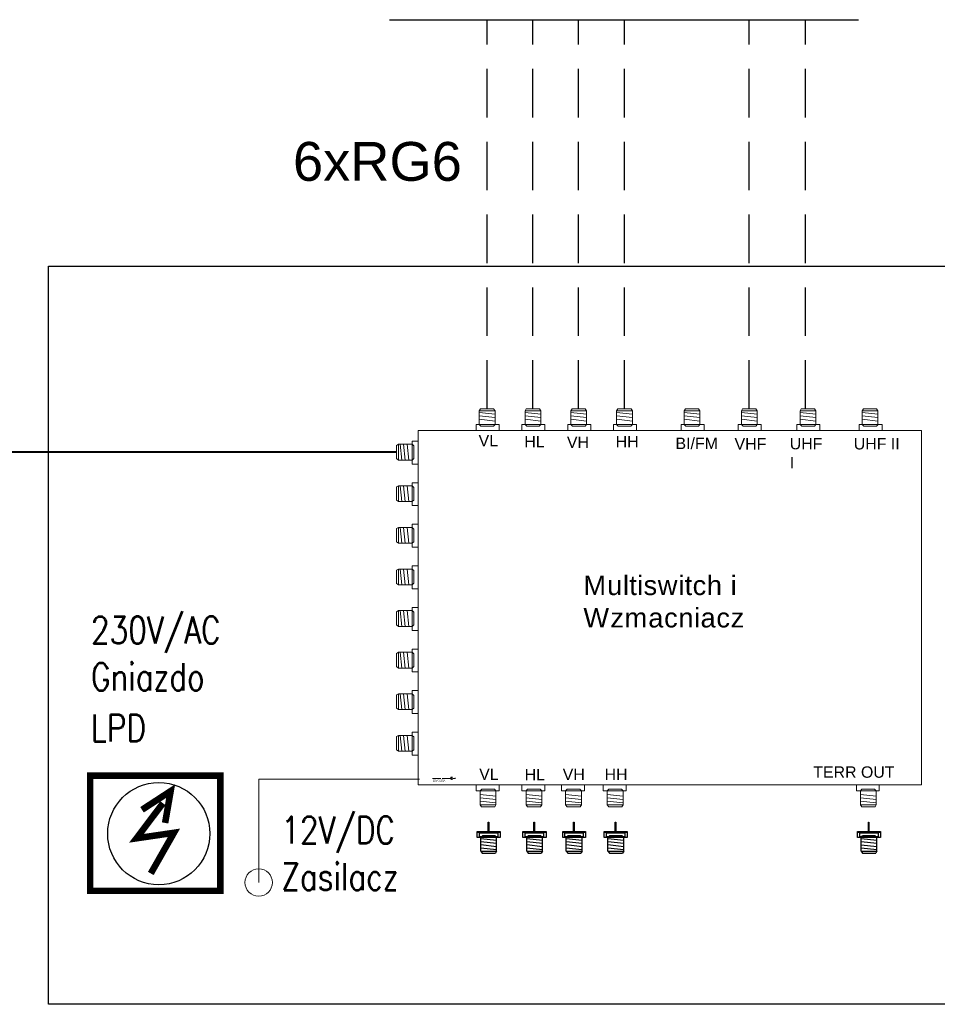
# Model space of a CAD drawing. Header units: millimetres. Extents: x 0 to 2597, y 167 to 1618.
# Tile 2 of 10: x 134 to 229, y 213 to 315. Entities that reach past the tile are written whole.
import ezdxf

# ---------------------------------------------------------------- set-up
doc = ezdxf.new("R2010")
doc.units = ezdxf.units.MM
for name, pattern in [('DASHED', [0.75, 0.5, -0.25]), ('DASHED2', [0.375, 0.25, -0.125]), ('TRATEGGIATA', [0.4, 0.2, -0.2])]:
    doc.linetypes.add(name, pattern=pattern)
for name, color, linetype in [('_IE_Instalacja CATV', 170, 'Continuous'), ('_IE_Szafa RACK', 7, 'Continuous'), ('_IE_urządzenia', 170, 'Continuous')]:
    doc.layers.add(name, color=color, linetype=linetype)
doc.layers.add('Domyślne', color=7, linetype='Continuous', lineweight=15)
doc.layers.add('SPLITS', color=4, linetype='Continuous', lineweight=15)
doc.styles.add('ARIAL', font='arial.ttf')
doc.styles.add('Century Gothic_B_2', font='GOTHICB.TTF', dxfattribs={"height": 0.2})
doc.styles.add('ROMANS', font='romans.shx', dxfattribs={"width": 0.7})
doc.styles.get("Standard").update_dxf_attribs({"font": 'ARIAL.TTF'})

# ---------------------------------------------------------------- blocks, each defined once
blk = doc.blocks.new('SE2903')
at = {"layer": 'Domyślne', "color": 7, "linetype": 'Continuous'}
for p, q in [((-2756.55, -214.971), (-2756.55, -220.199)), ((-2748.44, -214.971), (-2756.55, -214.971))]:
    blk.add_line(p, q, dxfattribs=at)
blk.add_circle((-2756.55, -220.199), 0.692, dxfattribs=at)
blk = doc.blocks.new('SE2902')
at = {"layer": 'Domyślne'}
blk.add_blockref('SE2903', (0, 0), dxfattribs=at)
blk = doc.blocks.new('PWSUPP')
at = {"layer": 'SPLITS', "const_width": 0.15}
blk.add_lwpolyline([(-1.577, 1.363), (-1.577, -1.28), (1.405, -1.28), (1.405, 1.363)], close=True, dxfattribs=at)
at = {"layer": 'SPLITS', "color": 1, "const_width": 0.15}
for points in [[(-0.388, 0.579), (0.269, 1.007), (0.142, 0.277)], [(0.092, 0.73), (-0.514, -0.075), (0.344, 0.051), (-0.186, -0.881)]]:
    blk.add_lwpolyline(points, dxfattribs=at)
at = {"layer": 'SPLITS', "lineweight": -3}
blk.add_circle((-0.003, 0.032), 1.171, dxfattribs=at)

msp = doc.modelspace()

# ---------------------------------------------------------------- linework, layer by layer
at = {"color": 240}
for p, q in [((181.71, 230.29), (181.87, 230.47)), ((181.71, 230.29), (181.87, 230.47)), ((181.71, 230.29), (181.87, 230.47)), ((181.71, 228.87), (181.71, 230.29)), ((181.71, 228.87), (181.71, 230.29)), ((181.71, 228.87), (181.71, 230.29)), ((183.17, 230.47), (181.87, 230.47)), ((183.17, 230.47), (181.87, 230.47)), ((183.17, 230.47), (181.87, 230.47)), ((183.33, 230.29), (183.17, 230.47)), ((183.33, 230.29), (183.17, 230.47)), ((183.33, 230.29), (183.17, 230.47)), ((183.33, 228.87), (183.33, 230.29)), ((183.33, 228.87), (183.33, 230.29)), ((183.33, 228.87), (183.33, 230.29)), ((186.42, 230.29), (186.58, 230.47)), ((186.42, 230.29), (186.58, 230.47)), ((186.42, 230.29), (186.58, 230.47)), ((186.43, 228.87), (186.43, 230.29)), ((186.43, 228.87), (186.43, 230.29)), ((186.43, 228.87), (186.43, 230.29)), ((187.88, 230.47), (186.58, 230.47)), ((187.88, 230.47), (186.58, 230.47)), ((187.88, 230.47), (186.58, 230.47)), ((188.05, 230.29), (187.88, 230.47)), ((188.05, 230.29), (187.88, 230.47)), ((188.05, 230.29), (187.88, 230.47)), ((188.05, 228.87), (188.05, 230.29)), ((188.05, 228.87), (188.05, 230.29)), ((188.05, 228.87), (188.05, 230.29)), ((190.51, 230.29), (190.66, 230.47)), ((190.51, 230.29), (190.66, 230.47)), ((190.51, 230.29), (190.66, 230.47)), ((190.51, 228.87), (190.51, 230.29)), ((190.51, 228.87), (190.51, 230.29)), ((190.51, 228.87), (190.51, 230.29)), ((191.97, 230.47), (190.66, 230.47)), ((191.97, 230.47), (190.66, 230.47)), ((191.97, 230.47), (190.66, 230.47)), ((192.13, 230.29), (191.97, 230.47)), ((192.13, 230.29), (191.97, 230.47)), ((192.13, 230.29), (191.97, 230.47)), ((192.13, 228.87), (192.13, 230.29)), ((192.13, 228.87), (192.13, 230.29)), ((192.13, 228.87), (192.13, 230.29)), ((194.79, 230.29), (194.95, 230.47)), ((194.79, 230.29), (194.95, 230.47)), ((194.79, 230.29), (194.95, 230.47)), ((194.79, 228.87), (194.79, 230.29)), ((194.79, 228.87), (194.79, 230.29)), ((194.79, 228.87), (194.79, 230.29)), ((196.25, 230.47), (194.95, 230.47)), ((196.25, 230.47), (194.95, 230.47)), ((196.25, 230.47), (194.95, 230.47)), ((196.42, 230.29), (196.25, 230.47)), ((196.42, 230.29), (196.25, 230.47)), ((196.42, 230.29), (196.25, 230.47)), ((196.42, 228.87), (196.42, 230.29)), ((196.42, 228.87), (196.42, 230.29)), ((196.42, 228.87), (196.42, 230.29)), ((220.85, 230.29), (221.01, 230.47)), ((220.85, 230.29), (221.01, 230.47)), ((220.85, 230.29), (221.01, 230.47)), ((220.85, 228.87), (220.85, 230.29)), ((220.85, 228.87), (220.85, 230.29)), ((220.85, 228.87), (220.85, 230.29)), ((222.31, 230.47), (221.01, 230.47)), ((222.31, 230.47), (221.01, 230.47)), ((222.31, 230.47), (221.01, 230.47)), ((222.48, 230.29), (222.31, 230.47)), ((222.48, 230.29), (222.31, 230.47)), ((222.48, 230.29), (222.31, 230.47)), ((222.48, 228.87), (222.48, 230.29)), ((222.48, 228.87), (222.48, 230.29)), ((222.48, 228.87), (222.48, 230.29)), ((183.33, 229.97), (181.71, 230.16)), ((183.33, 229.65), (181.71, 229.84)), ((183.33, 229.33), (181.71, 229.52)), ((183.33, 229.01), (181.71, 229.19)), ((188.05, 229.97), (186.43, 230.16)), ((188.05, 229.65), (186.43, 229.84)), ((188.05, 229.33), (186.43, 229.52)), ((188.05, 229.01), (186.43, 229.19)), ((192.13, 229.97), (190.51, 230.16)), ((192.13, 229.65), (190.51, 229.84)), ((192.13, 229.33), (190.51, 229.52)), ((192.13, 229.01), (190.51, 229.19)), ((196.42, 229.97), (194.79, 230.16)), ((196.42, 229.65), (194.79, 229.84)), ((196.42, 229.33), (194.79, 229.52)), ((196.42, 229.01), (194.79, 229.19)), ((222.48, 229.97), (220.85, 230.16)), ((222.48, 229.65), (220.85, 229.84)), ((222.48, 229.33), (220.85, 229.51)), ((222.48, 229.01), (220.85, 229.19)), ((181.71, 228.87), (181.86, 228.67)), ((181.71, 228.87), (183.33, 228.87)), ((181.71, 228.87), (181.86, 228.67)), ((181.71, 228.87), (183.33, 228.87)), ((181.71, 228.87), (181.86, 228.67)), ((181.71, 228.87), (183.33, 228.87)), ((181.86, 228.67), (183.22, 228.67)), ((181.86, 228.67), (183.22, 228.67)), ((181.86, 228.67), (183.22, 228.67)), ((183.33, 228.87), (183.22, 228.67)), ((183.33, 228.87), (183.22, 228.67)), ((183.33, 228.87), (183.22, 228.67)), ((186.43, 228.87), (186.57, 228.67)), ((186.43, 228.87), (188.05, 228.87)), ((186.43, 228.87), (186.57, 228.67)), ((186.43, 228.87), (188.05, 228.87)), ((186.43, 228.87), (186.57, 228.67)), ((186.43, 228.87), (188.05, 228.87)), ((186.57, 228.67), (187.93, 228.67)), ((186.57, 228.67), (187.93, 228.67)), ((186.57, 228.67), (187.93, 228.67)), ((188.05, 228.87), (187.93, 228.67)), ((188.05, 228.87), (187.93, 228.67)), ((188.05, 228.87), (187.93, 228.67)), ((190.51, 228.87), (190.65, 228.67)), ((190.51, 228.87), (192.13, 228.87)), ((190.51, 228.87), (190.65, 228.67)), ((190.51, 228.87), (192.13, 228.87)), ((190.51, 228.87), (190.65, 228.67)), ((190.51, 228.87), (192.13, 228.87)), ((190.65, 228.67), (192.01, 228.67)), ((190.65, 228.67), (192.01, 228.67)), ((190.65, 228.67), (192.01, 228.67)), ((192.13, 228.87), (192.01, 228.67)), ((192.13, 228.87), (192.01, 228.67)), ((192.13, 228.87), (192.01, 228.67)), ((194.79, 228.87), (194.94, 228.67)), ((194.79, 228.87), (196.42, 228.87)), ((194.79, 228.87), (194.94, 228.67)), ((194.79, 228.87), (196.42, 228.87)), ((194.79, 228.87), (194.94, 228.67)), ((194.79, 228.87), (196.42, 228.87)), ((194.94, 228.67), (196.3, 228.67)), ((194.94, 228.67), (196.3, 228.67)), ((194.94, 228.67), (196.3, 228.67)), ((196.42, 228.87), (196.3, 228.67)), ((196.42, 228.87), (196.3, 228.67)), ((196.42, 228.87), (196.3, 228.67)), ((220.85, 228.87), (221, 228.67)), ((220.85, 228.87), (222.48, 228.87)), ((220.85, 228.87), (221, 228.67)), ((220.85, 228.87), (222.48, 228.87)), ((220.85, 228.87), (221, 228.67)), ((220.85, 228.87), (222.48, 228.87)), ((221, 228.67), (222.36, 228.67)), ((221, 228.67), (222.36, 228.67)), ((221, 228.67), (222.36, 228.67)), ((222.48, 228.87), (222.36, 228.67)), ((222.48, 228.87), (222.36, 228.67)), ((222.48, 228.87), (222.36, 228.67))]:
    msp.add_line(p, q, dxfattribs=at)
at = {"color": 240, "linetype": 'Continuous', "transparency": 33554687}
for points in [[(182.53, 231.85), (182.53, 230.86), (182.47, 230.86), (182.47, 231.85)], [(187.24, 231.85), (187.24, 230.86), (187.18, 230.86), (187.18, 231.85)], [(191.32, 231.85), (191.32, 230.86), (191.26, 230.86), (191.26, 231.85)], [(195.61, 231.85), (195.61, 230.86), (195.55, 230.86), (195.55, 231.85)], [(221.67, 231.85), (221.67, 230.86), (221.61, 230.86), (221.61, 231.85)], [(183.46, 230.77), (183.46, 230.35), (181.58, 230.35), (181.58, 230.77)], [(188.17, 230.77), (188.17, 230.35), (186.29, 230.35), (186.29, 230.77)], [(192.26, 230.77), (192.26, 230.35), (190.37, 230.35), (190.37, 230.77)], [(196.54, 230.77), (196.54, 230.35), (194.66, 230.35), (194.66, 230.77)], [(222.6, 230.77), (222.6, 230.35), (220.72, 230.35), (220.72, 230.77)]]:
    msp.add_lwpolyline(points, close=True, dxfattribs=at)
at = {"color": 240}
for points in [[(183.7, 230.91), (183.7, 230.29), (181.34, 230.29), (181.34, 230.91)], [(183.7, 230.91), (183.7, 230.29), (181.34, 230.29), (181.34, 230.91)], [(183.7, 230.85), (183.7, 230.29), (181.34, 230.29), (181.34, 230.85)], [(188.42, 230.91), (188.42, 230.29), (186.05, 230.29), (186.05, 230.91)], [(188.42, 230.91), (188.42, 230.29), (186.05, 230.29), (186.05, 230.91)], [(188.42, 230.85), (188.42, 230.29), (186.05, 230.29), (186.05, 230.85)], [(192.5, 230.91), (192.5, 230.29), (190.14, 230.29), (190.14, 230.91)], [(192.5, 230.91), (192.5, 230.29), (190.14, 230.29), (190.14, 230.91)], [(192.5, 230.85), (192.5, 230.29), (190.14, 230.29), (190.14, 230.85)], [(196.79, 230.91), (196.79, 230.29), (194.42, 230.29), (194.42, 230.91)], [(196.79, 230.91), (196.79, 230.29), (194.42, 230.29), (194.42, 230.91)], [(196.79, 230.85), (196.79, 230.29), (194.42, 230.29), (194.42, 230.85)], [(222.85, 230.91), (222.85, 230.29), (220.48, 230.29), (220.48, 230.91)], [(222.85, 230.91), (222.85, 230.29), (220.48, 230.29), (220.48, 230.91)], [(222.85, 230.85), (222.85, 230.29), (220.48, 230.29), (220.48, 230.85)]]:
    msp.add_lwpolyline(points, close=True, dxfattribs=at)
at = {"layer": '_IE_Instalacja CATV', "linetype": 'DASHED', "ltscale": 10}
for p, q in [((182.35, 274.44), (182.36, 314.5)), ((187.06, 274.44), (187.07, 314.5)), ((191.77, 274.44), (191.78, 314.5)), ((196.49, 274.44), (196.5, 314.5)), ((209.34, 274.44), (209.35, 314.5)), ((215.13, 274.44), (215.14, 314.5))]:
    msp.add_line(p, q, dxfattribs=at)
at = {"layer": '_IE_Instalacja CATV', "linetype": 'DASHED', "ltscale": 10, "const_width": 0.2}
msp.add_lwpolyline([(173.02, 269.98), (173.02, 269.98), (55.14, 269.98)], dxfattribs=at)
at = {"layer": '_IE_Szafa RACK', "color": 94}
msp.add_lwpolyline([(137.19, 213.11), (137.19, 289.11), (243.91, 289.11), (243.91, 213.11)], close=True, dxfattribs=at)
at = {"layer": '_IE_urządzenia'}
msp.add_line((172.29, 314.5), (220.58, 314.5), dxfattribs=at)
at = {"layer": 'Domyślne'}
for p, q in [((181.55, 274.24), (181.67, 274.44)), ((181.55, 274.24), (181.67, 274.44)), ((181.55, 274.24), (181.67, 274.44)), ((181.55, 274.24), (181.55, 272.82)), ((183.17, 274.24), (181.55, 274.24)), ((181.55, 274.24), (181.55, 272.82)), ((183.17, 274.24), (181.55, 274.24)), ((181.55, 274.24), (181.55, 272.82)), ((183.17, 274.24), (181.55, 274.24)), ((181.55, 274.05), (183.17, 273.87)), ((181.55, 274.05), (183.17, 273.87)), ((181.55, 274.05), (183.17, 273.87)), ((183.03, 274.44), (181.67, 274.44)), ((183.03, 274.44), (181.67, 274.44)), ((183.03, 274.44), (181.67, 274.44)), ((183.17, 274.24), (183.03, 274.44)), ((183.17, 274.24), (183.03, 274.44)), ((183.17, 274.24), (183.03, 274.44)), ((183.17, 274.24), (183.17, 272.82)), ((183.17, 274.24), (183.17, 272.82)), ((183.17, 274.24), (183.17, 272.82)), ((186.27, 274.24), (186.38, 274.44)), ((186.27, 274.24), (186.38, 274.44)), ((186.27, 274.24), (186.38, 274.44)), ((186.27, 274.24), (186.27, 272.82)), ((187.89, 274.24), (186.27, 274.24)), ((186.27, 274.24), (186.27, 272.82)), ((187.89, 274.24), (186.27, 274.24)), ((186.27, 274.24), (186.27, 272.82)), ((187.89, 274.24), (186.27, 274.24)), ((186.27, 274.05), (187.89, 273.87)), ((186.27, 274.05), (187.89, 273.87)), ((186.27, 274.05), (187.89, 273.87)), ((187.74, 274.44), (186.38, 274.44)), ((187.74, 274.44), (186.38, 274.44)), ((187.74, 274.44), (186.38, 274.44)), ((187.89, 274.24), (187.74, 274.44)), ((187.89, 274.24), (187.74, 274.44)), ((187.89, 274.24), (187.74, 274.44)), ((187.89, 274.24), (187.89, 272.82)), ((187.89, 274.24), (187.89, 272.82)), ((187.89, 274.24), (187.89, 272.82)), ((190.98, 274.24), (191.1, 274.44)), ((190.98, 274.24), (191.1, 274.44)), ((190.98, 274.24), (191.1, 274.44)), ((190.98, 274.24), (190.98, 272.82)), ((192.6, 274.24), (190.98, 274.24)), ((190.98, 274.24), (190.98, 272.82)), ((192.6, 274.24), (190.98, 274.24)), ((190.98, 274.24), (190.98, 272.82)), ((192.6, 274.24), (190.98, 274.24)), ((190.98, 274.05), (192.6, 273.87)), ((190.98, 274.05), (192.6, 273.87)), ((190.98, 274.05), (192.6, 273.87)), ((192.45, 274.44), (191.1, 274.44)), ((192.45, 274.44), (191.1, 274.44)), ((192.45, 274.44), (191.1, 274.44)), ((192.6, 274.24), (192.45, 274.44)), ((192.6, 274.24), (192.45, 274.44)), ((192.6, 274.24), (192.45, 274.44)), ((192.6, 274.24), (192.6, 272.82)), ((192.6, 274.24), (192.6, 272.82)), ((192.6, 274.24), (192.6, 272.82)), ((195.69, 274.24), (195.81, 274.44)), ((195.69, 274.24), (195.81, 274.44)), ((195.69, 274.24), (195.81, 274.44)), ((195.69, 274.24), (195.69, 272.82)), ((197.31, 274.24), (195.69, 274.24)), ((195.69, 274.24), (195.69, 272.82)), ((197.31, 274.24), (195.69, 274.24)), ((195.69, 274.24), (195.69, 272.82)), ((197.31, 274.24), (195.69, 274.24)), ((195.69, 274.05), (197.31, 273.87)), ((195.69, 274.05), (197.31, 273.87)), ((195.69, 274.05), (197.31, 273.87)), ((197.17, 274.44), (195.81, 274.44)), ((197.17, 274.44), (195.81, 274.44)), ((197.17, 274.44), (195.81, 274.44)), ((197.31, 274.24), (197.17, 274.44)), ((197.31, 274.24), (197.17, 274.44)), ((197.31, 274.24), (197.17, 274.44)), ((197.31, 274.24), (197.31, 272.82)), ((197.31, 274.24), (197.31, 272.82)), ((197.31, 274.24), (197.31, 272.82)), ((202.65, 274.24), (202.77, 274.44)), ((202.65, 274.24), (202.77, 274.44)), ((202.65, 274.24), (202.77, 274.44)), ((202.65, 274.24), (202.65, 272.82)), ((204.27, 274.24), (202.65, 274.24)), ((202.65, 274.24), (202.65, 272.82)), ((204.27, 274.24), (202.65, 274.24)), ((202.65, 274.24), (202.65, 272.82)), ((204.27, 274.24), (202.65, 274.24)), ((202.65, 274.05), (204.27, 273.87)), ((202.65, 274.05), (204.27, 273.87)), ((202.65, 274.05), (204.27, 273.87)), ((204.12, 274.44), (202.77, 274.44)), ((204.12, 274.44), (202.77, 274.44)), ((204.12, 274.44), (202.77, 274.44)), ((204.27, 274.24), (204.12, 274.44)), ((204.27, 274.24), (204.12, 274.44)), ((204.27, 274.24), (204.12, 274.44)), ((204.27, 274.24), (204.27, 272.82)), ((204.27, 274.24), (204.27, 272.82)), ((204.27, 274.24), (204.27, 272.82)), ((208.54, 274.24), (208.66, 274.44)), ((208.54, 274.24), (208.66, 274.44)), ((208.54, 274.24), (208.66, 274.44)), ((208.54, 274.24), (208.54, 272.82)), ((210.16, 274.24), (208.54, 274.24)), ((208.54, 274.24), (208.54, 272.82)), ((210.16, 274.24), (208.54, 274.24)), ((208.54, 274.24), (208.54, 272.82)), ((210.16, 274.24), (208.54, 274.24)), ((208.54, 274.05), (210.16, 273.87)), ((208.54, 274.05), (210.16, 273.87)), ((208.54, 274.05), (210.16, 273.87)), ((210.02, 274.44), (208.66, 274.44)), ((210.02, 274.44), (208.66, 274.44)), ((210.02, 274.44), (208.66, 274.44)), ((210.16, 274.24), (210.02, 274.44)), ((210.16, 274.24), (210.02, 274.44)), ((210.16, 274.24), (210.02, 274.44)), ((210.16, 274.24), (210.16, 272.82)), ((210.16, 274.24), (210.16, 272.82)), ((210.16, 274.24), (210.16, 272.82)), ((214.58, 274.24), (214.7, 274.44)), ((214.58, 274.24), (214.7, 274.44)), ((214.58, 274.24), (214.7, 274.44)), ((214.58, 274.24), (214.58, 272.82)), ((216.2, 274.24), (214.58, 274.24)), ((214.58, 274.24), (214.58, 272.82)), ((216.2, 274.24), (214.58, 274.24)), ((214.58, 274.24), (214.58, 272.82)), ((216.2, 274.24), (214.58, 274.24)), ((214.58, 274.05), (216.2, 273.87)), ((214.58, 274.05), (216.2, 273.87)), ((214.58, 274.05), (216.2, 273.87)), ((216.06, 274.44), (214.7, 274.44)), ((216.06, 274.44), (214.7, 274.44)), ((216.06, 274.44), (214.7, 274.44)), ((216.2, 274.24), (216.06, 274.44)), ((216.2, 274.24), (216.06, 274.44)), ((216.2, 274.24), (216.06, 274.44)), ((216.2, 274.24), (216.2, 272.82)), ((216.2, 274.24), (216.2, 272.82)), ((216.2, 274.24), (216.2, 272.82)), ((220.97, 274.24), (221.09, 274.44)), ((220.97, 274.24), (221.09, 274.44)), ((220.97, 274.24), (221.09, 274.44)), ((220.97, 274.24), (220.97, 272.82)), ((222.59, 274.24), (220.97, 274.24)), ((220.97, 274.24), (220.97, 272.82)), ((222.59, 274.24), (220.97, 274.24)), ((220.97, 274.24), (220.97, 272.82)), ((222.59, 274.24), (220.97, 274.24)), ((220.97, 274.05), (222.59, 273.87)), ((220.97, 274.05), (222.59, 273.87)), ((220.97, 274.05), (222.59, 273.87)), ((222.45, 274.44), (221.09, 274.44)), ((222.45, 274.44), (221.09, 274.44)), ((222.45, 274.44), (221.09, 274.44)), ((222.59, 274.24), (222.45, 274.44)), ((222.59, 274.24), (222.45, 274.44)), ((222.59, 274.24), (222.45, 274.44)), ((222.59, 274.24), (222.59, 272.82)), ((222.59, 274.24), (222.59, 272.82)), ((222.59, 274.24), (222.59, 272.82)), ((181.55, 273.71), (183.17, 273.53)), ((181.55, 273.71), (183.17, 273.53)), ((181.55, 273.71), (183.17, 273.53)), ((181.55, 273.35), (183.17, 273.17)), ((181.55, 273.35), (183.17, 273.17)), ((181.55, 273.35), (183.17, 273.17)), ((181.55, 272.82), (181.72, 272.64)), ((181.55, 272.82), (181.72, 272.64)), ((181.55, 272.82), (181.72, 272.64)), ((183.18, 272.82), (183.02, 272.64)), ((183.18, 272.82), (183.02, 272.64)), ((183.18, 272.82), (183.02, 272.64)), ((186.27, 273.71), (187.89, 273.53)), ((186.27, 273.71), (187.89, 273.53)), ((186.27, 273.71), (187.89, 273.53)), ((186.27, 273.35), (187.89, 273.17)), ((186.27, 273.35), (187.89, 273.17)), ((186.27, 273.35), (187.89, 273.17)), ((186.27, 272.82), (186.43, 272.64)), ((186.27, 272.82), (186.43, 272.64)), ((186.27, 272.82), (186.43, 272.64)), ((187.89, 272.82), (187.73, 272.64)), ((187.89, 272.82), (187.73, 272.64)), ((187.89, 272.82), (187.73, 272.64)), ((190.98, 273.71), (192.6, 273.53)), ((190.98, 273.71), (192.6, 273.53)), ((190.98, 273.71), (192.6, 273.53)), ((190.98, 273.35), (192.6, 273.17)), ((190.98, 273.35), (192.6, 273.17)), ((190.98, 273.35), (192.6, 273.17)), ((190.98, 272.82), (191.14, 272.64)), ((190.98, 272.82), (191.14, 272.64)), ((190.98, 272.82), (191.14, 272.64)), ((192.6, 272.82), (192.45, 272.64)), ((192.6, 272.82), (192.45, 272.64)), ((192.6, 272.82), (192.45, 272.64)), ((195.69, 273.71), (197.31, 273.53)), ((195.69, 273.71), (197.31, 273.53)), ((195.69, 273.71), (197.31, 273.53)), ((195.69, 273.35), (197.31, 273.17)), ((195.69, 273.35), (197.31, 273.17)), ((195.69, 273.35), (197.31, 273.17)), ((195.69, 272.82), (195.85, 272.64)), ((195.69, 272.82), (195.85, 272.64)), ((195.69, 272.82), (195.85, 272.64)), ((197.31, 272.82), (197.16, 272.64)), ((197.31, 272.82), (197.16, 272.64)), ((197.31, 272.82), (197.16, 272.64)), ((202.65, 273.71), (204.27, 273.53)), ((202.65, 273.71), (204.27, 273.53)), ((202.65, 273.71), (204.27, 273.53)), ((202.65, 273.35), (204.27, 273.17)), ((202.65, 273.35), (204.27, 273.17)), ((202.65, 273.35), (204.27, 273.17)), ((202.65, 272.82), (202.81, 272.64)), ((202.65, 272.82), (202.81, 272.64)), ((202.65, 272.82), (202.81, 272.64)), ((204.27, 272.82), (204.12, 272.64)), ((204.27, 272.82), (204.12, 272.64)), ((204.27, 272.82), (204.12, 272.64)), ((208.54, 273.71), (210.16, 273.53)), ((208.54, 273.71), (210.16, 273.53)), ((208.54, 273.71), (210.16, 273.53)), ((208.54, 273.35), (210.16, 273.17)), ((208.54, 273.35), (210.16, 273.17)), ((208.54, 273.35), (210.16, 273.17)), ((208.54, 272.82), (208.7, 272.64)), ((208.54, 272.82), (208.7, 272.64)), ((208.54, 272.82), (208.7, 272.64)), ((210.16, 272.82), (210.01, 272.64)), ((210.16, 272.82), (210.01, 272.64)), ((210.16, 272.82), (210.01, 272.64)), ((214.58, 273.71), (216.2, 273.53)), ((214.58, 273.71), (216.2, 273.53)), ((214.58, 273.71), (216.2, 273.53)), ((214.58, 273.35), (216.2, 273.17)), ((214.58, 273.35), (216.2, 273.17)), ((214.58, 273.35), (216.2, 273.17)), ((214.58, 272.82), (214.74, 272.64)), ((214.58, 272.82), (214.74, 272.64)), ((214.58, 272.82), (214.74, 272.64)), ((216.2, 272.82), (216.05, 272.64)), ((216.2, 272.82), (216.05, 272.64)), ((216.2, 272.82), (216.05, 272.64)), ((220.97, 273.71), (222.59, 273.53)), ((220.97, 273.71), (222.59, 273.53)), ((220.97, 273.71), (222.59, 273.53)), ((220.97, 273.35), (222.59, 273.17)), ((220.97, 273.35), (222.59, 273.17)), ((220.97, 273.35), (222.59, 273.17)), ((220.97, 272.82), (221.14, 272.64)), ((220.97, 272.82), (221.14, 272.64)), ((220.97, 272.82), (221.14, 272.64)), ((222.6, 272.82), (222.44, 272.64)), ((222.6, 272.82), (222.44, 272.64)), ((222.6, 272.82), (222.44, 272.64)), ((181.72, 272.64), (183.02, 272.64)), ((181.72, 272.64), (183.02, 272.64)), ((181.72, 272.64), (183.02, 272.64)), ((186.43, 272.64), (187.73, 272.64)), ((186.43, 272.64), (187.73, 272.64)), ((186.43, 272.64), (187.73, 272.64)), ((191.14, 272.64), (192.45, 272.64)), ((191.14, 272.64), (192.45, 272.64)), ((191.14, 272.64), (192.45, 272.64)), ((195.85, 272.64), (197.16, 272.64)), ((195.85, 272.64), (197.16, 272.64)), ((195.85, 272.64), (197.16, 272.64)), ((202.81, 272.64), (204.12, 272.64)), ((202.81, 272.64), (204.12, 272.64)), ((202.81, 272.64), (204.12, 272.64)), ((208.7, 272.64), (210.01, 272.64)), ((208.7, 272.64), (210.01, 272.64)), ((208.7, 272.64), (210.01, 272.64)), ((214.74, 272.64), (216.05, 272.64)), ((214.74, 272.64), (216.05, 272.64)), ((214.74, 272.64), (216.05, 272.64)), ((221.14, 272.64), (222.44, 272.64)), ((221.14, 272.64), (222.44, 272.64)), ((221.14, 272.64), (222.44, 272.64)), ((173.22, 270.78), (173.02, 270.66)), ((173.22, 270.78), (173.02, 270.66)), ((173.22, 270.78), (173.02, 270.66)), ((173.22, 270.78), (174.64, 270.78)), ((173.22, 269.16), (173.22, 270.78)), ((173.22, 270.78), (174.64, 270.78)), ((173.22, 269.16), (173.22, 270.78)), ((173.22, 270.78), (174.64, 270.78)), ((173.22, 269.16), (173.22, 270.78)), ((173.41, 270.78), (173.59, 269.16)), ((173.41, 270.78), (173.59, 269.16)), ((173.41, 270.78), (173.59, 269.16)), ((173.75, 270.78), (173.93, 269.16)), ((173.75, 270.78), (173.93, 269.16)), ((173.75, 270.78), (173.93, 269.16)), ((174.11, 270.78), (174.29, 269.16)), ((174.11, 270.78), (174.29, 269.16)), ((174.11, 270.78), (174.29, 269.16)), ((174.64, 270.78), (174.82, 270.62)), ((174.64, 270.78), (174.82, 270.62)), ((174.64, 270.78), (174.82, 270.62)), ((173.02, 269.3), (173.02, 270.66)), ((173.02, 269.3), (173.02, 270.66)), ((173.02, 269.3), (173.02, 270.66)), ((174.82, 270.62), (174.82, 269.31)), ((174.82, 270.62), (174.82, 269.31)), ((174.82, 270.62), (174.82, 269.31)), ((173.22, 269.16), (173.02, 269.3)), ((173.22, 269.16), (173.02, 269.3)), ((173.22, 269.16), (173.02, 269.3)), ((173.22, 269.16), (174.64, 269.16)), ((173.22, 269.16), (174.64, 269.16)), ((173.22, 269.16), (174.64, 269.16)), ((174.64, 269.16), (174.82, 269.31)), ((174.64, 269.16), (174.82, 269.31)), ((174.64, 269.16), (174.82, 269.31)), ((173.22, 266.5), (173.02, 266.38)), ((173.22, 266.5), (173.02, 266.38)), ((173.22, 266.5), (173.02, 266.38)), ((173.02, 265.02), (173.02, 266.38)), ((173.02, 265.02), (173.02, 266.38)), ((173.02, 265.02), (173.02, 266.38)), ((173.22, 266.5), (174.64, 266.5)), ((173.22, 264.88), (173.22, 266.5)), ((173.22, 266.5), (174.64, 266.5)), ((173.22, 264.88), (173.22, 266.5)), ((173.22, 266.5), (174.64, 266.5)), ((173.22, 264.88), (173.22, 266.5)), ((173.41, 266.5), (173.59, 264.88)), ((173.41, 266.5), (173.59, 264.88)), ((173.41, 266.5), (173.59, 264.88)), ((173.75, 266.5), (173.93, 264.88)), ((173.75, 266.5), (173.93, 264.88)), ((173.75, 266.5), (173.93, 264.88)), ((174.11, 266.5), (174.29, 264.88)), ((174.11, 266.5), (174.29, 264.88)), ((174.11, 266.5), (174.29, 264.88)), ((174.64, 266.5), (174.82, 266.34)), ((174.64, 266.5), (174.82, 266.34)), ((174.64, 266.5), (174.82, 266.34)), ((174.82, 266.34), (174.82, 265.03)), ((174.82, 266.34), (174.82, 265.03)), ((174.82, 266.34), (174.82, 265.03)), ((173.22, 264.88), (173.02, 265.02)), ((173.22, 264.88), (173.02, 265.02)), ((173.22, 264.88), (173.02, 265.02)), ((173.22, 264.88), (174.64, 264.88)), ((173.22, 264.88), (174.64, 264.88)), ((173.22, 264.88), (174.64, 264.88)), ((174.64, 264.87), (174.82, 265.03)), ((174.64, 264.87), (174.82, 265.03)), ((174.64, 264.87), (174.82, 265.03)), ((173.22, 262.22), (173.02, 262.1)), ((173.22, 262.22), (173.02, 262.1)), ((173.22, 262.22), (173.02, 262.1)), ((173.02, 260.74), (173.02, 262.1)), ((173.02, 260.74), (173.02, 262.1)), ((173.02, 260.74), (173.02, 262.1)), ((173.22, 262.22), (174.64, 262.22)), ((173.22, 260.59), (173.22, 262.22)), ((173.22, 262.22), (174.64, 262.22)), ((173.22, 260.59), (173.22, 262.22)), ((173.22, 262.22), (174.64, 262.22)), ((173.22, 260.59), (173.22, 262.22)), ((173.41, 262.22), (173.59, 260.59)), ((173.41, 262.22), (173.59, 260.59)), ((173.41, 262.22), (173.59, 260.59)), ((173.75, 262.22), (173.93, 260.59)), ((173.75, 262.22), (173.93, 260.59)), ((173.75, 262.22), (173.93, 260.59)), ((174.11, 262.22), (174.29, 260.59)), ((174.11, 262.22), (174.29, 260.59)), ((174.11, 262.22), (174.29, 260.59)), ((174.64, 262.22), (174.82, 262.05)), ((174.64, 262.22), (174.82, 262.05)), ((174.64, 262.22), (174.82, 262.05)), ((174.82, 262.05), (174.82, 260.75)), ((174.82, 262.05), (174.82, 260.75)), ((174.82, 262.05), (174.82, 260.75)), ((173.22, 260.59), (173.02, 260.74)), ((173.22, 260.59), (173.02, 260.74)), ((173.22, 260.59), (173.02, 260.74)), ((173.22, 260.59), (174.64, 260.59)), ((173.22, 260.59), (174.64, 260.59)), ((173.22, 260.59), (174.64, 260.59)), ((174.64, 260.59), (174.82, 260.75)), ((174.64, 260.59), (174.82, 260.75)), ((174.64, 260.59), (174.82, 260.75)), ((173.22, 257.93), (173.02, 257.81)), ((173.22, 257.93), (173.02, 257.81)), ((173.22, 257.93), (173.02, 257.81)), ((173.02, 256.45), (173.02, 257.81)), ((173.02, 256.45), (173.02, 257.81)), ((173.02, 256.45), (173.02, 257.81)), ((173.22, 257.93), (174.64, 257.93)), ((173.22, 256.31), (173.22, 257.93)), ((173.22, 257.93), (174.64, 257.93)), ((173.22, 256.31), (173.22, 257.93)), ((173.22, 257.93), (174.64, 257.93)), ((173.22, 256.31), (173.22, 257.93)), ((173.41, 257.93), (173.59, 256.31)), ((173.41, 257.93), (173.59, 256.31)), ((173.41, 257.93), (173.59, 256.31)), ((173.75, 257.93), (173.93, 256.31)), ((173.75, 257.93), (173.93, 256.31)), ((173.75, 257.93), (173.93, 256.31)), ((174.11, 257.93), (174.29, 256.31)), ((174.11, 257.93), (174.29, 256.31)), ((174.11, 257.93), (174.29, 256.31)), ((174.64, 257.93), (174.82, 257.77)), ((174.64, 257.93), (174.82, 257.77)), ((174.64, 257.93), (174.82, 257.77)), ((174.82, 257.77), (174.82, 256.46)), ((174.82, 257.77), (174.82, 256.46)), ((174.82, 257.77), (174.82, 256.46)), ((173.22, 256.31), (173.02, 256.45)), ((173.22, 256.31), (173.02, 256.45)), ((173.22, 256.31), (173.02, 256.45)), ((173.22, 256.31), (174.64, 256.31)), ((173.22, 256.31), (174.64, 256.31)), ((173.22, 256.31), (174.64, 256.31)), ((174.64, 256.31), (174.82, 256.46)), ((174.64, 256.31), (174.82, 256.46)), ((174.64, 256.31), (174.82, 256.46)), ((173.22, 253.65), (173.02, 253.53)), ((173.22, 253.65), (173.02, 253.53)), ((173.22, 253.65), (173.02, 253.53)), ((173.02, 252.17), (173.02, 253.53)), ((173.02, 252.17), (173.02, 253.53)), ((173.02, 252.17), (173.02, 253.53)), ((173.22, 253.65), (174.64, 253.65)), ((173.22, 252.03), (173.22, 253.65)), ((173.22, 253.65), (174.64, 253.65)), ((173.22, 252.03), (173.22, 253.65)), ((173.22, 253.65), (174.64, 253.65)), ((173.22, 252.03), (173.22, 253.65)), ((173.41, 253.65), (173.59, 252.03)), ((173.41, 253.65), (173.59, 252.03)), ((173.41, 253.65), (173.59, 252.03)), ((173.75, 253.65), (173.93, 252.03)), ((173.75, 253.65), (173.93, 252.03)), ((173.75, 253.65), (173.93, 252.03)), ((174.11, 253.65), (174.29, 252.03)), ((174.11, 253.65), (174.29, 252.03)), ((174.11, 253.65), (174.29, 252.03)), ((174.64, 253.65), (174.82, 253.49)), ((174.64, 253.65), (174.82, 253.49)), ((174.64, 253.65), (174.82, 253.49)), ((174.82, 253.49), (174.82, 252.18)), ((174.82, 253.49), (174.82, 252.18)), ((174.82, 253.49), (174.82, 252.18)), ((173.22, 252.03), (173.02, 252.17)), ((173.22, 252.03), (173.02, 252.17)), ((173.22, 252.03), (173.02, 252.17)), ((173.22, 252.03), (174.64, 252.03)), ((173.22, 252.03), (174.64, 252.03)), ((173.22, 252.03), (174.64, 252.03)), ((174.64, 252.02), (174.82, 252.18)), ((174.64, 252.02), (174.82, 252.18)), ((174.64, 252.02), (174.82, 252.18)), ((173.22, 249.37), (173.02, 249.25)), ((173.22, 249.37), (173.02, 249.25)), ((173.22, 249.37), (173.02, 249.25)), ((173.02, 247.89), (173.02, 249.25)), ((173.02, 247.89), (173.02, 249.25)), ((173.02, 247.89), (173.02, 249.25)), ((173.22, 249.37), (174.64, 249.37)), ((173.22, 247.74), (173.22, 249.37)), ((173.22, 249.37), (174.64, 249.37)), ((173.22, 247.74), (173.22, 249.37)), ((173.22, 249.37), (174.64, 249.37)), ((173.22, 247.74), (173.22, 249.37)), ((173.41, 249.37), (173.59, 247.74)), ((173.41, 249.37), (173.59, 247.74)), ((173.41, 249.37), (173.59, 247.74)), ((173.75, 249.37), (173.93, 247.74)), ((173.75, 249.37), (173.93, 247.74)), ((173.75, 249.37), (173.93, 247.74)), ((174.11, 249.37), (174.29, 247.74)), ((174.11, 249.37), (174.29, 247.74)), ((174.11, 249.37), (174.29, 247.74)), ((174.64, 249.37), (174.82, 249.2)), ((174.64, 249.37), (174.82, 249.2)), ((174.64, 249.37), (174.82, 249.2)), ((174.82, 249.2), (174.82, 247.9)), ((174.82, 249.2), (174.82, 247.9)), ((174.82, 249.2), (174.82, 247.9)), ((173.22, 247.74), (173.02, 247.89)), ((173.22, 247.74), (173.02, 247.89)), ((173.22, 247.74), (173.02, 247.89)), ((173.22, 247.74), (174.64, 247.74)), ((173.22, 247.74), (174.64, 247.74)), ((173.22, 247.74), (174.64, 247.74)), ((174.64, 247.74), (174.82, 247.9)), ((174.64, 247.74), (174.82, 247.9)), ((174.64, 247.74), (174.82, 247.9)), ((173.22, 245.08), (173.02, 244.96)), ((173.22, 245.08), (173.02, 244.96)), ((173.22, 245.08), (173.02, 244.96)), ((173.02, 243.6), (173.02, 244.96)), ((173.02, 243.6), (173.02, 244.96)), ((173.02, 243.6), (173.02, 244.96)), ((173.22, 245.08), (174.64, 245.08)), ((173.22, 243.46), (173.22, 245.08)), ((173.22, 245.08), (174.64, 245.08)), ((173.22, 243.46), (173.22, 245.08)), ((173.22, 245.08), (174.64, 245.08)), ((173.22, 243.46), (173.22, 245.08)), ((173.41, 245.08), (173.59, 243.46)), ((173.41, 245.08), (173.59, 243.46)), ((173.41, 245.08), (173.59, 243.46)), ((173.75, 245.08), (173.93, 243.46)), ((173.75, 245.08), (173.93, 243.46)), ((173.75, 245.08), (173.93, 243.46)), ((174.11, 245.08), (174.29, 243.46)), ((174.11, 245.08), (174.29, 243.46)), ((174.11, 245.08), (174.29, 243.46)), ((174.64, 245.08), (174.82, 244.92)), ((174.64, 245.08), (174.82, 244.92)), ((174.64, 245.08), (174.82, 244.92)), ((174.82, 244.92), (174.82, 243.61)), ((174.82, 244.92), (174.82, 243.61)), ((174.82, 244.92), (174.82, 243.61)), ((173.22, 243.46), (173.02, 243.6)), ((173.22, 243.46), (173.02, 243.6)), ((173.22, 243.46), (173.02, 243.6)), ((173.22, 243.46), (174.64, 243.46)), ((173.22, 243.46), (174.64, 243.46)), ((173.22, 243.46), (174.64, 243.46)), ((174.64, 243.46), (174.82, 243.61)), ((174.64, 243.46), (174.82, 243.61)), ((174.64, 243.46), (174.82, 243.61)), ((173.22, 240.8), (173.02, 240.68)), ((173.22, 240.8), (173.02, 240.68)), ((173.22, 240.8), (173.02, 240.68)), ((173.02, 239.32), (173.02, 240.68)), ((173.02, 239.32), (173.02, 240.68)), ((173.02, 239.32), (173.02, 240.68)), ((173.22, 240.8), (174.64, 240.8)), ((173.22, 239.18), (173.22, 240.8)), ((173.22, 240.8), (174.64, 240.8)), ((173.22, 239.18), (173.22, 240.8)), ((173.22, 240.8), (174.64, 240.8)), ((173.22, 239.18), (173.22, 240.8)), ((173.41, 240.8), (173.59, 239.18)), ((173.41, 240.8), (173.59, 239.18)), ((173.41, 240.8), (173.59, 239.18)), ((173.75, 240.8), (173.93, 239.18)), ((173.75, 240.8), (173.93, 239.18)), ((173.75, 240.8), (173.93, 239.18)), ((174.11, 240.8), (174.29, 239.18)), ((174.11, 240.8), (174.29, 239.18)), ((174.11, 240.8), (174.29, 239.18)), ((174.64, 240.8), (174.82, 240.64)), ((174.64, 240.8), (174.82, 240.64)), ((174.64, 240.8), (174.82, 240.64)), ((174.82, 240.64), (174.82, 239.33)), ((174.82, 240.64), (174.82, 239.33)), ((174.82, 240.64), (174.82, 239.33)), ((173.22, 239.18), (173.02, 239.32)), ((173.22, 239.18), (173.02, 239.32)), ((173.22, 239.18), (173.02, 239.32)), ((174.64, 239.18), (174.82, 239.33)), ((174.64, 239.18), (174.82, 239.33)), ((174.64, 239.18), (174.82, 239.33)), ((173.22, 239.18), (174.64, 239.18)), ((173.22, 239.18), (174.64, 239.18)), ((173.22, 239.18), (174.64, 239.18)), ((178.83, 236.37), (178.96, 236.37)), ((179, 236.37), (179.11, 236.37)), ((179.06, 236.32), (179.06, 236.43)), ((181.64, 235.08), (181.8, 235.26)), ((181.64, 235.08), (181.8, 235.26)), ((181.64, 235.08), (181.8, 235.26)), ((183.1, 235.26), (181.8, 235.26)), ((183.1, 235.26), (181.8, 235.26)), ((183.1, 235.26), (181.8, 235.26)), ((183.27, 235.08), (183.1, 235.26)), ((183.27, 235.08), (183.1, 235.26)), ((183.27, 235.08), (183.1, 235.26)), ((186.36, 235.08), (186.51, 235.26)), ((186.36, 235.08), (186.51, 235.26)), ((186.36, 235.08), (186.51, 235.26)), ((187.82, 235.26), (186.51, 235.26)), ((187.82, 235.26), (186.51, 235.26)), ((187.82, 235.26), (186.51, 235.26)), ((187.98, 235.08), (187.82, 235.26)), ((187.98, 235.08), (187.82, 235.26)), ((187.98, 235.08), (187.82, 235.26)), ((190.44, 235.08), (190.59, 235.26)), ((190.44, 235.08), (190.59, 235.26)), ((190.44, 235.08), (190.59, 235.26)), ((191.9, 235.26), (190.59, 235.26)), ((191.9, 235.26), (190.59, 235.26)), ((191.9, 235.26), (190.59, 235.26)), ((192.06, 235.08), (191.9, 235.26)), ((192.06, 235.08), (191.9, 235.26)), ((192.06, 235.08), (191.9, 235.26)), ((194.73, 235.08), (194.88, 235.26)), ((194.73, 235.08), (194.88, 235.26)), ((194.73, 235.08), (194.88, 235.26)), ((196.19, 235.26), (194.88, 235.26)), ((196.19, 235.26), (194.88, 235.26)), ((196.19, 235.26), (194.88, 235.26)), ((196.35, 235.08), (196.19, 235.26)), ((196.35, 235.08), (196.19, 235.26)), ((196.35, 235.08), (196.19, 235.26)), ((220.79, 235.08), (220.94, 235.26)), ((220.79, 235.08), (220.94, 235.26)), ((220.79, 235.08), (220.94, 235.26)), ((222.25, 235.26), (220.94, 235.26)), ((222.25, 235.26), (220.94, 235.26)), ((222.25, 235.26), (220.94, 235.26)), ((222.41, 235.08), (222.25, 235.26)), ((222.41, 235.08), (222.25, 235.26)), ((222.41, 235.08), (222.25, 235.26)), ((181.65, 233.66), (181.65, 235.08)), ((181.65, 233.66), (181.65, 235.08)), ((181.65, 233.66), (181.65, 235.08)), ((183.27, 234.55), (181.65, 234.73)), ((183.27, 234.55), (181.65, 234.73)), ((183.27, 234.55), (181.65, 234.73)), ((183.27, 234.19), (181.65, 234.37)), ((183.27, 234.19), (181.65, 234.37)), ((183.27, 234.19), (181.65, 234.37)), ((183.27, 233.66), (183.27, 235.08)), ((183.27, 233.66), (183.27, 235.08)), ((183.27, 233.66), (183.27, 235.08)), ((186.36, 233.66), (186.36, 235.08)), ((186.36, 233.66), (186.36, 235.08)), ((186.36, 233.66), (186.36, 235.08)), ((187.98, 234.55), (186.36, 234.73)), ((187.98, 234.55), (186.36, 234.73)), ((187.98, 234.55), (186.36, 234.73)), ((187.98, 234.19), (186.36, 234.37)), ((187.98, 234.19), (186.36, 234.37)), ((187.98, 234.19), (186.36, 234.37)), ((187.98, 233.66), (187.98, 235.08)), ((187.98, 233.66), (187.98, 235.08)), ((187.98, 233.66), (187.98, 235.08)), ((190.44, 233.66), (190.44, 235.08)), ((190.44, 233.66), (190.44, 235.08)), ((190.44, 233.66), (190.44, 235.08)), ((192.06, 234.55), (190.44, 234.73)), ((192.06, 234.55), (190.44, 234.73)), ((192.06, 234.55), (190.44, 234.73)), ((192.06, 234.19), (190.44, 234.37)), ((192.06, 234.19), (190.44, 234.37)), ((192.06, 234.19), (190.44, 234.37)), ((192.06, 233.66), (192.06, 235.08)), ((192.06, 233.66), (192.06, 235.08)), ((192.06, 233.66), (192.06, 235.08)), ((194.73, 233.66), (194.73, 235.08)), ((194.73, 233.66), (194.73, 235.08)), ((194.73, 233.66), (194.73, 235.08)), ((196.35, 234.55), (194.73, 234.73)), ((196.35, 234.55), (194.73, 234.73)), ((196.35, 234.55), (194.73, 234.73)), ((196.35, 234.19), (194.73, 234.37)), ((196.35, 234.19), (194.73, 234.37)), ((196.35, 234.19), (194.73, 234.37)), ((196.35, 233.66), (196.35, 235.08)), ((196.35, 233.66), (196.35, 235.08)), ((196.35, 233.66), (196.35, 235.08)), ((220.79, 233.66), (220.79, 235.08)), ((220.79, 233.66), (220.79, 235.08)), ((220.79, 233.66), (220.79, 235.08)), ((222.41, 234.54), (220.79, 234.73)), ((222.41, 234.54), (220.79, 234.73)), ((222.41, 234.54), (220.79, 234.73)), ((222.41, 234.19), (220.79, 234.37)), ((222.41, 234.19), (220.79, 234.37)), ((222.41, 234.19), (220.79, 234.37)), ((222.41, 233.66), (222.41, 235.08)), ((222.41, 233.66), (222.41, 235.08)), ((222.41, 233.66), (222.41, 235.08)), ((183.27, 233.85), (181.65, 234.03)), ((183.27, 233.85), (181.65, 234.03)), ((183.27, 233.85), (181.65, 234.03)), ((181.65, 233.66), (181.79, 233.46)), ((181.65, 233.66), (183.27, 233.66)), ((181.65, 233.66), (181.79, 233.46)), ((181.65, 233.66), (183.27, 233.66)), ((181.65, 233.66), (181.79, 233.46)), ((181.65, 233.66), (183.27, 233.66)), ((181.79, 233.46), (183.15, 233.46)), ((181.79, 233.46), (183.15, 233.46)), ((181.79, 233.46), (183.15, 233.46)), ((183.27, 233.66), (183.15, 233.46)), ((183.27, 233.66), (183.15, 233.46)), ((183.27, 233.66), (183.15, 233.46)), ((187.98, 233.85), (186.36, 234.03)), ((187.98, 233.85), (186.36, 234.03)), ((187.98, 233.85), (186.36, 234.03)), ((186.36, 233.66), (186.5, 233.46)), ((186.36, 233.66), (187.98, 233.66)), ((186.36, 233.66), (186.5, 233.46)), ((186.36, 233.66), (187.98, 233.66)), ((186.36, 233.66), (186.5, 233.46)), ((186.36, 233.66), (187.98, 233.66)), ((186.5, 233.46), (187.86, 233.46)), ((186.5, 233.46), (187.86, 233.46)), ((186.5, 233.46), (187.86, 233.46)), ((187.98, 233.66), (187.86, 233.46)), ((187.98, 233.66), (187.86, 233.46)), ((187.98, 233.66), (187.86, 233.46)), ((192.06, 233.85), (190.44, 234.03)), ((192.06, 233.85), (190.44, 234.03)), ((192.06, 233.85), (190.44, 234.03)), ((190.44, 233.66), (190.59, 233.46)), ((190.44, 233.66), (192.06, 233.66)), ((190.44, 233.66), (190.59, 233.46)), ((190.44, 233.66), (192.06, 233.66)), ((190.44, 233.66), (190.59, 233.46)), ((190.44, 233.66), (192.06, 233.66)), ((190.59, 233.46), (191.94, 233.46)), ((190.59, 233.46), (191.94, 233.46)), ((190.59, 233.46), (191.94, 233.46)), ((192.06, 233.66), (191.94, 233.46)), ((192.06, 233.66), (191.94, 233.46)), ((192.06, 233.66), (191.94, 233.46)), ((196.35, 233.85), (194.73, 234.03)), ((196.35, 233.85), (194.73, 234.03)), ((196.35, 233.85), (194.73, 234.03)), ((194.73, 233.66), (194.87, 233.46)), ((194.73, 233.66), (196.35, 233.66)), ((194.73, 233.66), (194.87, 233.46)), ((194.73, 233.66), (196.35, 233.66)), ((194.73, 233.66), (194.87, 233.46)), ((194.73, 233.66), (196.35, 233.66)), ((194.87, 233.46), (196.23, 233.46)), ((194.87, 233.46), (196.23, 233.46)), ((194.87, 233.46), (196.23, 233.46)), ((196.35, 233.66), (196.23, 233.46)), ((196.35, 233.66), (196.23, 233.46)), ((196.35, 233.66), (196.23, 233.46)), ((222.41, 233.84), (220.79, 234.03)), ((222.41, 233.84), (220.79, 234.03)), ((222.41, 233.84), (220.79, 234.03)), ((220.79, 233.66), (220.93, 233.46)), ((220.79, 233.66), (222.41, 233.66)), ((220.79, 233.66), (220.93, 233.46)), ((220.79, 233.66), (222.41, 233.66)), ((220.79, 233.66), (220.93, 233.46)), ((220.79, 233.66), (222.41, 233.66)), ((220.93, 233.46), (222.29, 233.46)), ((220.93, 233.46), (222.29, 233.46)), ((220.93, 233.46), (222.29, 233.46)), ((222.41, 233.66), (222.29, 233.46)), ((222.41, 233.66), (222.29, 233.46)), ((222.41, 233.66), (222.29, 233.46))]:
    msp.add_line(p, q, dxfattribs=at)
at = {"layer": 'Domyślne', "color": 7}
for p, q in [((177.6, 236.37), (176.74, 236.37)), ((178.59, 236.37), (177.73, 236.37))]:
    msp.add_line(p, q, dxfattribs=at)
at = {"layer": 'Domyślne'}
for points in [[(181.23, 272.2), (181.23, 272.82), (183.59, 272.82), (183.59, 272.2)], [(181.23, 272.2), (181.23, 272.82), (183.59, 272.82), (183.59, 272.2)], [(181.23, 272.2), (181.23, 272.82), (183.59, 272.82), (183.59, 272.2)], [(185.94, 272.2), (185.94, 272.82), (188.3, 272.82), (188.3, 272.2)], [(185.94, 272.2), (185.94, 272.82), (188.3, 272.82), (188.3, 272.2)], [(185.94, 272.2), (185.94, 272.82), (188.3, 272.82), (188.3, 272.2)], [(190.65, 272.2), (190.65, 272.82), (193.02, 272.82), (193.02, 272.2)], [(190.65, 272.2), (190.65, 272.82), (193.02, 272.82), (193.02, 272.2)], [(190.65, 272.2), (190.65, 272.82), (193.02, 272.82), (193.02, 272.2)], [(195.37, 272.2), (195.37, 272.82), (197.73, 272.82), (197.73, 272.2)], [(195.37, 272.2), (195.37, 272.82), (197.73, 272.82), (197.73, 272.2)], [(195.37, 272.2), (195.37, 272.82), (197.73, 272.82), (197.73, 272.2)], [(202.32, 272.2), (202.32, 272.82), (204.69, 272.82), (204.69, 272.2)], [(202.32, 272.2), (202.32, 272.82), (204.69, 272.82), (204.69, 272.2)], [(202.32, 272.2), (202.32, 272.82), (204.69, 272.82), (204.69, 272.2)], [(208.21, 272.2), (208.21, 272.82), (210.58, 272.82), (210.58, 272.2)], [(208.21, 272.2), (208.21, 272.82), (210.58, 272.82), (210.58, 272.2)], [(208.21, 272.2), (208.21, 272.82), (210.58, 272.82), (210.58, 272.2)], [(214.25, 272.2), (214.25, 272.82), (216.62, 272.82), (216.62, 272.2)], [(214.25, 272.2), (214.25, 272.82), (216.62, 272.82), (216.62, 272.2)], [(214.25, 272.2), (214.25, 272.82), (216.62, 272.82), (216.62, 272.2)], [(220.65, 272.2), (220.65, 272.82), (223.01, 272.82), (223.01, 272.2)], [(220.65, 272.2), (220.65, 272.82), (223.01, 272.82), (223.01, 272.2)], [(220.65, 272.2), (220.65, 272.82), (223.01, 272.82), (223.01, 272.2)], [(175.26, 272.2), (175.26, 235.7), (227.09, 235.7), (227.09, 272.2)], [(175.26, 272.2), (175.26, 235.7), (227.09, 235.7), (227.09, 272.2)], [(175.26, 272.2), (175.26, 235.7), (227.09, 235.7), (227.09, 272.2)], [(175.26, 271.11), (174.64, 271.11), (174.64, 268.74), (175.26, 268.74)], [(175.26, 271.11), (174.64, 271.11), (174.64, 268.74), (175.26, 268.74)], [(175.26, 271.11), (174.64, 271.11), (174.64, 268.74), (175.26, 268.74)], [(175.26, 266.82), (174.64, 266.82), (174.64, 264.46), (175.26, 264.46)], [(175.26, 266.82), (174.64, 266.82), (174.64, 264.46), (175.26, 264.46)], [(175.26, 266.82), (174.64, 266.82), (174.64, 264.46), (175.26, 264.46)], [(175.26, 262.54), (174.64, 262.54), (174.64, 260.18), (175.26, 260.18)], [(175.26, 262.54), (174.64, 262.54), (174.64, 260.18), (175.26, 260.18)], [(175.26, 262.54), (174.64, 262.54), (174.64, 260.18), (175.26, 260.18)], [(175.26, 258.26), (174.64, 258.26), (174.64, 255.89), (175.26, 255.89)], [(175.26, 258.26), (174.64, 258.26), (174.64, 255.89), (175.26, 255.89)], [(175.26, 258.26), (174.64, 258.26), (174.64, 255.89), (175.26, 255.89)], [(175.26, 253.97), (174.64, 253.97), (174.64, 251.61), (175.26, 251.61)], [(175.26, 253.97), (174.64, 253.97), (174.64, 251.61), (175.26, 251.61)], [(175.26, 253.97), (174.64, 253.97), (174.64, 251.61), (175.26, 251.61)], [(175.26, 249.69), (174.64, 249.69), (174.64, 247.33), (175.26, 247.33)], [(175.26, 249.69), (174.64, 249.69), (174.64, 247.33), (175.26, 247.33)], [(175.26, 249.69), (174.64, 249.69), (174.64, 247.33), (175.26, 247.33)], [(175.26, 245.41), (174.64, 245.41), (174.64, 243.04), (175.26, 243.04)], [(175.26, 245.41), (174.64, 245.41), (174.64, 243.04), (175.26, 243.04)], [(175.26, 245.41), (174.64, 245.41), (174.64, 243.04), (175.26, 243.04)], [(175.26, 241.12), (174.64, 241.12), (174.64, 238.76), (175.26, 238.76)], [(175.26, 241.12), (174.64, 241.12), (174.64, 238.76), (175.26, 238.76)], [(175.26, 241.12), (174.64, 241.12), (174.64, 238.76), (175.26, 238.76)], [(183.59, 235.7), (183.59, 235.08), (181.23, 235.08), (181.23, 235.7)], [(183.59, 235.7), (183.59, 235.08), (181.23, 235.08), (181.23, 235.7)], [(183.59, 235.7), (183.59, 235.08), (181.23, 235.08), (181.23, 235.7)], [(188.3, 235.7), (188.3, 235.08), (185.94, 235.08), (185.94, 235.7)], [(188.3, 235.7), (188.3, 235.08), (185.94, 235.08), (185.94, 235.7)], [(188.3, 235.7), (188.3, 235.08), (185.94, 235.08), (185.94, 235.7)], [(192.39, 235.7), (192.39, 235.08), (190.02, 235.08), (190.02, 235.7)], [(192.39, 235.7), (192.39, 235.08), (190.02, 235.08), (190.02, 235.7)], [(192.39, 235.7), (192.39, 235.08), (190.02, 235.08), (190.02, 235.7)], [(196.67, 235.7), (196.67, 235.08), (194.31, 235.08), (194.31, 235.7)], [(196.67, 235.7), (196.67, 235.08), (194.31, 235.08), (194.31, 235.7)], [(196.67, 235.7), (196.67, 235.08), (194.31, 235.08), (194.31, 235.7)], [(222.73, 235.7), (222.73, 235.08), (220.37, 235.08), (220.37, 235.7)], [(222.73, 235.7), (222.73, 235.08), (220.37, 235.08), (220.37, 235.7)], [(222.73, 235.7), (222.73, 235.08), (220.37, 235.08), (220.37, 235.7)]]:
    msp.add_lwpolyline(points, close=True, dxfattribs=at)
msp.add_circle((178.74, 236.37), 0.0919, dxfattribs=at)
msp.add_arc((178.73, 236.38), 0.143, 84.1169, 283.5323, dxfattribs=at)

# ---------------------------------------------------------------- block references
at = {"layer": 'Domyślne', "color": 0, "linetype": 'DASHED2', "lineweight": -3, "ltscale": 0.8, "xscale": 4.491894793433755, "yscale": 4.491894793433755, "zscale": 4.491894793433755}
msp.add_blockref('PWSUPP', (148.57, 230.54), dxfattribs=at)
at = {"layer": 'Domyślne', "xscale": 2.039861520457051, "yscale": 2.039861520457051, "zscale": 2.039861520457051}
msp.add_blockref('SE2902', (5781.82, 674.82), dxfattribs=at)

# ---------------------------------------------------------------- texts
at = {"layer": '_IE_Instalacja CATV', "linetype": 'TRATEGGIATA', "ltscale": 5, "style": 'ARIAL'}
msp.add_text('6xRG6', height=4, dxfattribs=at).set_placement((162.37, 297.91))
at = {"layer": 'Domyślne', "color": 0, "ltscale": 20, "style": 'ROMANS', "width": 0.8}
for s, p in [('230V/AC', (141.57, 250.25)), ('Gniazdo', (141.57, 245.44)), ('LPD', (141.57, 240.16)), ('12V/DC', (161.16, 229.65)), ('Zasilacz', (161.16, 224.85))]:
    msp.add_text(s, height=2.8, dxfattribs=at).set_placement(p)
at = {"layer": 'Domyślne', "attachment_point": 1}
for s, insert, char_height, width in [('{VL}', (181.48, 271.74), 1.172, 4.0151), ('{VL}', (181.48, 271.74), 1.172, 4.0151), ('{VL}', (181.48, 271.74), 1.172, 4.0151), ('{HL}', (186.19, 271.64), 1.172, 4.0151), ('{HL}', (186.19, 271.64), 1.172, 4.0151), ('{HL}', (186.19, 271.64), 1.172, 4.0151), ('{VH}', (190.57, 271.57), 1.172, 4.0151), ('{VH}', (190.57, 271.57), 1.172, 4.0151), ('{VH}', (190.57, 271.57), 1.172, 4.0151), ('{HH}', (195.59, 271.64), 1.172, 4.0151), ('{HH}', (195.59, 271.64), 1.172, 4.0151), ('{HH}', (195.59, 271.64), 1.172, 4.0151), ('{BI/FM}', (201.75, 271.46), 1.172, 4.0151), ('{VHF}', (207.83, 271.41), 1.172, 4.0151), ('{UHF I}', (213.51, 271.43), 1.172, 4.0151), ('{UHF II}', (220.1, 271.42), 1.172, 5.5333), ('{VL}', (181.54, 237.39), 1.172, 4.0151), ('{VL}', (181.54, 237.39), 1.172, 4.0151), ('{VL}', (181.54, 237.39), 1.172, 4.0151), ('{HL}', (186.22, 237.35), 1.172, 4.0151), ('{HL}', (186.22, 237.35), 1.172, 4.0151), ('{HL}', (186.22, 237.35), 1.172, 4.0151), ('{VH}', (190.14, 237.37), 1.172, 4.0151), ('{VH}', (190.14, 237.37), 1.172, 4.0151), ('{VH}', (190.14, 237.37), 1.172, 4.0151), ('{HH}', (194.45, 237.37), 1.172, 4.0151), ('{HH}', (194.45, 237.37), 1.172, 4.0151), ('{HH}', (194.45, 237.37), 1.172, 4.0151), ('{TERR OUT}', (215.93, 237.61), 1.172, 10.7653), ('{12V/2.25A}', (176.75, 236.24), 0.2, 2.3539)]:
    msp.add_mtext(s, dxfattribs=dict(at, insert=insert, char_height=char_height, width=width))
at = {"layer": 'Domyślne', "insert": (192.27, 257.25), "char_height": 0.004, "width": 51.0168, "attachment_point": 1, "style": 'Century Gothic_B_2'}
msp.add_mtext('\\pxsm1;{\\T1.05;\\FArial Unicode MS|c0;\\H500x;Multiswitch i\\PWzmacniacz \\P}', dxfattribs=at)

doc.saveas('drawing.dxf')
